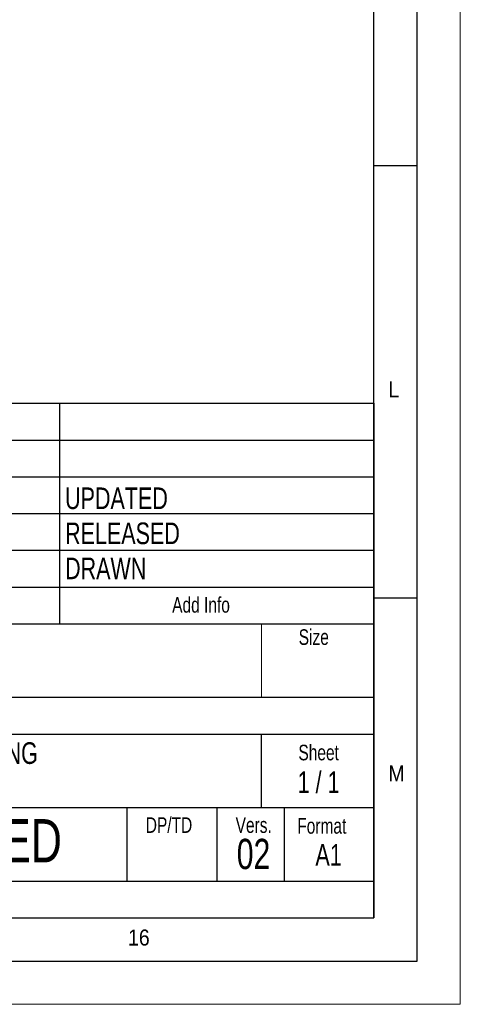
# Model space of a CAD drawing. Header units: millimetres. Extents: x 0 to 8410, y 0 to 5940.
# Tile 16 of 19: x 7900 to 8410, y 0 to 1139. Entities that reach past the tile are written whole.
import ezdxf

# ---------------------------------------------------------------- set-up
doc = ezdxf.new("R2010")
doc.units = ezdxf.units.MM
doc.header["$LTSCALE"] = 10
doc.layers.add('FORMAT', color=7, linetype='Continuous')
doc.styles.add('SLDTEXTSTYLE1', font='GOTHIC.TTF', dxfattribs={"width": 0.913})
doc.styles.add('SLDTEXTSTYLE2', font='ARIALN.TTF', dxfattribs={"width": 0.87})

msp = doc.modelspace()

# ---------------------------------------------------------------- linework, layer by layer
at = {"color": 7, "linetype": 'Continuous', "lineweight": 18}
for p, q in [((8410.000042, 0.000099), (8410.000042, 5940.000099)), ((0.000042, 0.000099), (8410.000042, 0.000099))]:
    msp.add_line(p, q, dxfattribs=at)
at = {"layer": 'FORMAT'}
for p, q in [((8360.000042, 50.000099), (8360.000042, 5890.000099)), ((8310.000042, 100.000099), (8310.000042, 5840.000099)), ((8310, 970), (8360, 970)), ((6464.000042, 695.000099), (8310.000042, 695.000099)), ((6464.000042, 695.000099), (8310.000042, 695.000099)), ((6464.000042, 695.000099), (8310.000042, 695.000099)), ((7946.000042, 695.000099), (7946.000042, 440.000099)), ((8310.000042, 695.000099), (8310.000042, 100.000099)), ((6464.000042, 652.500099), (8310.000042, 652.500099)), ((6464.000042, 652.500099), (8310.000042, 652.500099)), ((6464.000042, 610.000099), (8310.000042, 610.000099)), ((6464.000042, 567.500099), (8310.000042, 567.500099)), ((6464.000042, 525.000099), (8310.000042, 525.000099)), ((6464.000042, 482.500099), (8310.000042, 482.500099)), ((8310, 470), (8360, 470)), ((6464.000042, 440.000099), (8310.000042, 440.000099)), ((6464.000042, 355.000099), (8310.000042, 355.000099)), ((7244.000042, 312.500099), (8310.000042, 312.500099)), ((8180.000042, 227.500099), (8180.000042, 312.500099)), ((7244.000042, 227.500099), (8310.000042, 227.500099)), ((8024.000042, 227.500099), (8024.000042, 142.500099)), ((8128.000042, 227.500099), (8128.000042, 142.500099)), ((8206.000042, 227.500099), (8206.000042, 142.500099)), ((7244.000042, 142.500099), (8310.000042, 142.500099)), ((200.000042, 100.000099), (8310.000042, 100.000099)), ((6464.000042, 100.000099), (8310.000042, 100.000099)), ((150.000042, 50.000099), (8360.000042, 50.000099))]:
    msp.add_line(p, q, dxfattribs=at)
at = {"layer": 'FORMAT', "lineweight": 18}
msp.add_line((8180.000042, 355.000099), (8180.000042, 440.000099), dxfattribs=at)

# ---------------------------------------------------------------- texts
at = {"layer": 'FORMAT'}
for s, insert, char_height, attachment_point, style in [('L', (8326.666517, 720.437532), 18.520833, 1, 'SLDTEXTSTYLE1'), (' UPDATED', (7945.490075, 597.651627), 25, 1, 'SLDTEXTSTYLE2'), (' RELEASED', (7945.490075, 557.119334), 25, 1, 'SLDTEXTSTYLE2'), (' DRAWN', (7945.490075, 516.587042), 25, 1, 'SLDTEXTSTYLE2'), ('Add Info', (8076.411402, 470.921803), 18, 1, 'SLDTEXTSTYLE2'), ('Size', (8222.909978, 433.643011), 18, 1, 'SLDTEXTSTYLE2'), ('MTS-6154-64 INSTALL - NO RIGGING', (7703.521694, 303.004609), 25, 2, 'SLDTEXTSTYLE2'), ('Sheet', (8245.985807, 300.148794), 18, 2, 'SLDTEXTSTYLE2'), ('M', (8326.666517, 276.315538), 18.520833, 1, 'SLDTEXTSTYLE1'), ('1 / 1', (8245.887867, 269.297194), 25, 2, 'SLDTEXTSTYLE2'), ('DP/TD', (8045.855134, 216.255712), 18, 1, 'SLDTEXTSTYLE2'), ('4 MODELS CHARTED', (7695.441673, 214.162146), 50, 2, 'SLDTEXTSTYLE2'), ('Vers.', (8149.855134, 216.255712), 18, 1, 'SLDTEXTSTYLE2'), ('Format', (8221.19126, 215.322459), 18, 1, 'SLDTEXTSTYLE2'), ('02', (8170.593019, 191.361437), 35, 2, 'SLDTEXTSTYLE2'), ('A1', (8257.465882, 185.335231), 25, 2, 'SLDTEXTSTYLE2'), ('16', (8025.251208, 86.463176), 18.5208333, 1, 'SLDTEXTSTYLE1')]:
    msp.add_mtext(s, dxfattribs=dict(at, insert=insert, char_height=char_height, attachment_point=attachment_point, style=style))

doc.saveas('drawing.dxf')
